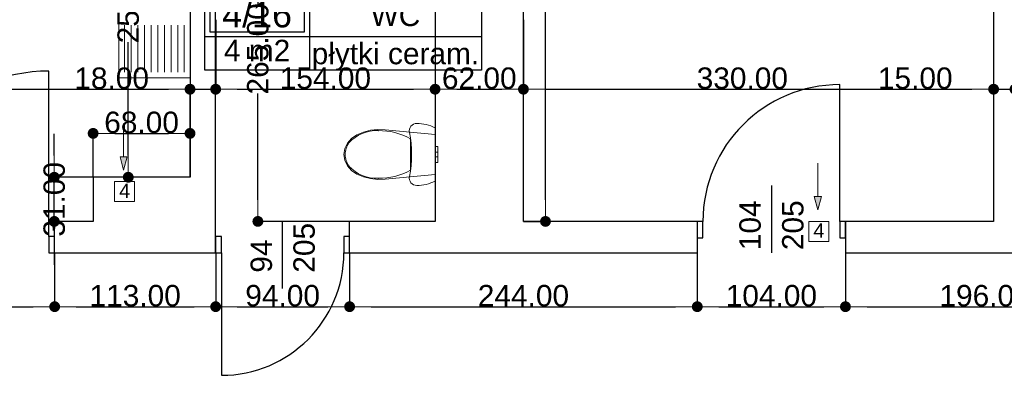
# Model space of a CAD drawing. Header units: millimetres. Extents: x -175445 to -20415, y -559200 to 231527.
# Tile 102 of 256: x -114583 to -107673, y -161121 to -158625. Entities that reach past the tile are written whole.
import ezdxf
from ezdxf.enums import TextEntityAlignment as Align

# ---------------------------------------------------------------- set-up
doc = ezdxf.new("R2010")
doc.units = ezdxf.units.MM
doc.header["$MEASUREMENT"] = 0
for name, color, linetype in [('Drzwi', 7, 'Continuous'), ('Linia', 7, 'Continuous'), ('Obiekt', 7, 'Continuous'), ('Strefa', 7, 'Continuous'), ('Słup', 7, 'Continuous'), ('Tekst', 7, 'Continuous'), ('Wymiary', 63, 'Continuous'), ('Ściana', 7, 'Continuous')]:
    doc.layers.add(name, color=color, linetype=linetype)
doc.styles.add('Arial', font='txt')
doc.dimstyles.new('GENERATED_STYLE__1', dxfattribs={"dimtxt": 150, "dimasz": 152, "dimexe": 0.18, "dimexo": 0, "dimgap": 0.09, "dimtad": 1, "dimtih": 1, "dimtoh": 1, "dimlfac": 0.1, "dimzin": 0, "dimdsep": 46, "dimtxsty": 'Arial', "dimblk": 'ARROWHEAD_11', "dimblk1": 'ARROWHEAD_11', "dimblk2": 'ARROWHEAD_11', "dimcen": 0.09, "dimclrd": 114, "dimclre": 114, "dimclrt": 114, "dimazin": 0, "dimtfac": 1, "dimtdec": 4, "dimtmove": 0, "dimatfit": 3, "dimfxl": 1, "dimtolj": 1, "dimtzin": 0, "dimarcsym": 0})
doc.dimstyles.new('GENERATED_STYLE__2', dxfattribs={"dimtxt": 150, "dimasz": 152, "dimexe": 0.18, "dimexo": 0, "dimgap": 0.09, "dimtad": 1, "dimlfac": 0.1, "dimzin": 0, "dimdsep": 46, "dimtxsty": 'Arial', "dimblk": 'ARROWHEAD_11', "dimblk1": 'ARROWHEAD_11', "dimblk2": 'ARROWHEAD_11', "dimcen": 0.09, "dimclrd": 114, "dimclre": 114, "dimclrt": 114, "dimazin": 0, "dimtfac": 1, "dimtdec": 4, "dimtmove": 0, "dimatfit": 3, "dimfxl": 1, "dimtolj": 1, "dimtzin": 0, "dimarcsym": 0})

# ---------------------------------------------------------------- blocks, each defined once
blk = doc.blocks.new('WC_4_16_16', base_point=(-112550.3, 36626.5))
at = {"layer": 'Strefa'}
for p, q in [((-113284.3, 36909.3), (-111342.1, 36909.3)), ((-113284.3, 36390.8), (-113284.3, 36909.3)), ((-112550.3, 36909.3), (-112550.3, 36390.8)), ((-111342.1, 36909.3), (-111342.1, 36390.8)), ((-113247.6, 36883.4), (-112587, 36883.4)), ((-113247.6, 36657.1), (-113247.6, 36883.4)), ((-112587, 36883.4), (-112587, 36657.1)), ((-113284.3, 36626.5), (-111342.1, 36626.5)), ((-112587, 36657.1), (-113247.6, 36657.1)), ((-111342.1, 36390.8), (-113284.3, 36390.8))]:
    blk.add_line(p, q, dxfattribs=at)
at = {"layer": 'Strefa', "style": 'Arial'}
for tag, height, p in [('ROOM_NUMBER', 180, (-112917.3, 36781.4)), ('ROOM_NAME', 150, (-111946.2, 36775.3)), ('ROOM_CALC_AREA', 150, (-112917.3, 36529)), ('floor_f', 150, (-111946.2, 36507.4))]:
    blk.add_attdef(tag, text='', height=height, dxfattribs=at).set_placement(p, align=Align.MIDDLE_CENTER)
blk = doc.blocks.new('ARROWHEAD_11')
at = {"color": 0, "linetype": 'Continuous', "lineweight": 0}
blk.add_line((0, 0), (-1, 0), dxfattribs=at)
at = {"color": 0, "linetype": 'Continuous', "lineweight": 0, "const_width": 0.25, "flags": 128}
blk.add_lwpolyline([(-0.125, 0, 1), (0.125, 0, 1)], format="xyb", close=True, dxfattribs=at)
blk = doc.blocks.new('*D1180')
at = {"layer": 'Defpoints', "color": 0}
for p in [(-115578, -160260.6), (-114338, -160260.6), (-114338, -160639.1)]:
    blk.add_point(p, dxfattribs=at)
at = {"layer": 'Wymiary', "color": 114, "lineweight": -2}
for p, q in [((-115578, -160260.6), (-115578, -160639.3)), ((-114338, -160260.6), (-114338, -160639.3)), ((-115426, -160639.1), (-114490, -160639.1))]:
    blk.add_line(p, q, dxfattribs=at)
at = {"layer": 'Wymiary', "color": 114, "lineweight": -2, "xscale": 152, "yscale": 152, "zscale": 152, "rotation": 180}
blk.add_blockref('ARROWHEAD_11', (-115578, -160639.1), dxfattribs=at)
at = {"layer": 'Wymiary', "color": 114, "lineweight": -2, "xscale": 152, "yscale": 152, "zscale": 152}
blk.add_blockref('ARROWHEAD_11', (-114338, -160639.1), dxfattribs=at)
at = {"layer": 'Wymiary', "color": 114, "lineweight": 13, "insert": (-114958, -160562.5), "char_height": 150, "attachment_point": 5, "style": 'Arial'}
blk.add_mtext('\\A1;124.00', dxfattribs=at)
blk = doc.blocks.new('*D1181')
at = {"layer": 'Defpoints', "color": 0}
for p in [(-114338, -160260.6), (-113208, -160260.6), (-113208, -160639.1)]:
    blk.add_point(p, dxfattribs=at)
at = {"layer": 'Wymiary', "color": 114, "lineweight": -2}
for p, q in [((-114338, -160260.6), (-114338, -160639.3)), ((-113208, -160260.6), (-113208, -160639.3)), ((-114186, -160639.1), (-113360, -160639.1))]:
    blk.add_line(p, q, dxfattribs=at)
at = {"layer": 'Wymiary', "color": 114, "lineweight": -2, "xscale": 152, "yscale": 152, "zscale": 152, "rotation": 180}
blk.add_blockref('ARROWHEAD_11', (-114338, -160639.1), dxfattribs=at)
at = {"layer": 'Wymiary', "color": 114, "lineweight": -2, "xscale": 152, "yscale": 152, "zscale": 152}
blk.add_blockref('ARROWHEAD_11', (-113208, -160639.1), dxfattribs=at)
at = {"layer": 'Wymiary', "color": 114, "lineweight": 13, "insert": (-113773, -160562.4), "char_height": 150, "attachment_point": 5, "style": 'Arial'}
blk.add_mtext('\\A1;113.00', dxfattribs=at)
blk = doc.blocks.new('*D1182')
at = {"layer": 'Defpoints', "color": 0}
for p in [(-113208, -160260.6), (-112268, -160260.6), (-112268, -160639.1)]:
    blk.add_point(p, dxfattribs=at)
at = {"layer": 'Wymiary', "color": 114, "lineweight": -2}
for p, q in [((-113208, -160260.6), (-113208, -160639.3)), ((-112268, -160260.6), (-112268, -160639.3)), ((-113056, -160639.1), (-112420, -160639.1))]:
    blk.add_line(p, q, dxfattribs=at)
at = {"layer": 'Wymiary', "color": 114, "lineweight": -2, "xscale": 152, "yscale": 152, "zscale": 152, "rotation": 180}
blk.add_blockref('ARROWHEAD_11', (-113208, -160639.1), dxfattribs=at)
at = {"layer": 'Wymiary', "color": 114, "lineweight": -2, "xscale": 152, "yscale": 152, "zscale": 152}
blk.add_blockref('ARROWHEAD_11', (-112268, -160639.1), dxfattribs=at)
at = {"layer": 'Wymiary', "color": 114, "lineweight": 13, "insert": (-112738, -160562.5), "char_height": 150, "attachment_point": 5, "style": 'Arial'}
blk.add_mtext('\\A1;94.00', dxfattribs=at)
blk = doc.blocks.new('*D1183')
at = {"layer": 'Defpoints', "color": 0}
for p in [(-112268, -160260.6), (-109828, -160260.6), (-109828, -160639.1)]:
    blk.add_point(p, dxfattribs=at)
at = {"layer": 'Wymiary', "color": 114, "lineweight": -2}
for p, q in [((-112268, -160260.6), (-112268, -160639.3)), ((-109828, -160260.6), (-109828, -160639.3)), ((-112116, -160639.1), (-109980, -160639.1))]:
    blk.add_line(p, q, dxfattribs=at)
at = {"layer": 'Wymiary', "color": 114, "lineweight": -2, "xscale": 152, "yscale": 152, "zscale": 152, "rotation": 180}
blk.add_blockref('ARROWHEAD_11', (-112268, -160639.1), dxfattribs=at)
at = {"layer": 'Wymiary', "color": 114, "lineweight": -2, "xscale": 152, "yscale": 152, "zscale": 152}
blk.add_blockref('ARROWHEAD_11', (-109828, -160639.1), dxfattribs=at)
at = {"layer": 'Wymiary', "color": 114, "lineweight": 13, "insert": (-111048, -160562.5), "char_height": 150, "attachment_point": 5, "style": 'Arial'}
blk.add_mtext('\\A1;244.00', dxfattribs=at)
blk = doc.blocks.new('*D1184')
at = {"layer": 'Defpoints', "color": 0}
for p in [(-109828, -160260.6), (-108788, -160260.6), (-108788, -160639.1)]:
    blk.add_point(p, dxfattribs=at)
at = {"layer": 'Wymiary', "color": 114, "lineweight": -2}
for p, q in [((-109828, -160260.6), (-109828, -160639.3)), ((-108788, -160260.6), (-108788, -160639.3)), ((-109676, -160639.1), (-108940, -160639.1))]:
    blk.add_line(p, q, dxfattribs=at)
at = {"layer": 'Wymiary', "color": 114, "lineweight": -2, "xscale": 152, "yscale": 152, "zscale": 152, "rotation": 180}
blk.add_blockref('ARROWHEAD_11', (-109828, -160639.1), dxfattribs=at)
at = {"layer": 'Wymiary', "color": 114, "lineweight": -2, "xscale": 152, "yscale": 152, "zscale": 152}
blk.add_blockref('ARROWHEAD_11', (-108788, -160639.1), dxfattribs=at)
at = {"layer": 'Wymiary', "color": 114, "lineweight": 13, "insert": (-109308, -160562.5), "char_height": 150, "attachment_point": 5, "style": 'Arial'}
blk.add_mtext('\\A1;104.00', dxfattribs=at)
blk = doc.blocks.new('*D1185')
at = {"layer": 'Defpoints', "color": 0}
for p in [(-108788, -160260.6), (-106828, -160260.6), (-106828, -160639.1)]:
    blk.add_point(p, dxfattribs=at)
at = {"layer": 'Wymiary', "color": 114, "lineweight": -2}
for p, q in [((-108788, -160260.6), (-108788, -160639.3)), ((-106828, -160260.6), (-106828, -160639.3)), ((-108636, -160639.1), (-106980, -160639.1))]:
    blk.add_line(p, q, dxfattribs=at)
at = {"layer": 'Wymiary', "color": 114, "lineweight": -2, "xscale": 152, "yscale": 152, "zscale": 152, "rotation": 180}
blk.add_blockref('ARROWHEAD_11', (-108788, -160639.1), dxfattribs=at)
at = {"layer": 'Wymiary', "color": 114, "lineweight": -2, "xscale": 152, "yscale": 152, "zscale": 152}
blk.add_blockref('ARROWHEAD_11', (-106828, -160639.1), dxfattribs=at)
at = {"layer": 'Wymiary', "color": 114, "lineweight": 13, "insert": (-107808, -160562.5), "char_height": 150, "attachment_point": 5, "style": 'Arial'}
blk.add_mtext('\\A1;196.00', dxfattribs=at)
blk = doc.blocks.new('*D1297')
at = {"layer": 'Defpoints', "color": 0}
for p in [(-114340.6, -159730.6), (-114068, -159730.6), (-114068, -160040.6)]:
    blk.add_point(p, dxfattribs=at)
at = {"layer": 'Wymiary', "color": 114, "lineweight": -2}
for p, q in [((-114340.6, -159578.6), (-114340.6, -159426.6)), ((-114068, -159730.6), (-114340.7, -159730.6)), ((-114340.6, -160040.6), (-114340.6, -159730.6)), ((-114068, -160040.6), (-114340.7, -160040.6)), ((-114340.6, -160192.6), (-114340.6, -160344.6))]:
    blk.add_line(p, q, dxfattribs=at)
at = {"layer": 'Wymiary', "color": 114, "lineweight": -2, "xscale": 152, "yscale": 152, "zscale": 152}
for p, rotation in [((-114340.6, -159730.6), 270), ((-114340.6, -160040.6), 90)]:
    blk.add_blockref('ARROWHEAD_11', p, dxfattribs=dict(at, rotation=rotation))
at = {"layer": 'Wymiary', "color": 114, "lineweight": 13, "insert": (-114340.6, -159885.6), "char_height": 150, "attachment_point": 5, "rotation": 90, "style": 'Arial'}
blk.add_mtext('\\A1;31.00', dxfattribs=at)
blk = doc.blocks.new('*D1298')
at = {"layer": 'Defpoints', "color": 0}
for p in [(-113388, -159422.7), (-114068, -159730.6), (-113388, -159730.6)]:
    blk.add_point(p, dxfattribs=at)
at = {"layer": 'Wymiary', "color": 114, "lineweight": -2}
for p, q in [((-114068, -159730.6), (-114068, -159422.6)), ((-113916, -159422.7), (-113540, -159422.7)), ((-113388, -159730.6), (-113388, -159422.6))]:
    blk.add_line(p, q, dxfattribs=at)
at = {"layer": 'Wymiary', "color": 114, "lineweight": -2, "xscale": 152, "yscale": 152, "zscale": 152, "rotation": 180}
blk.add_blockref('ARROWHEAD_11', (-114068, -159422.7), dxfattribs=at)
at = {"layer": 'Wymiary', "color": 114, "lineweight": -2, "xscale": 152, "yscale": 152, "zscale": 152}
blk.add_blockref('ARROWHEAD_11', (-113388, -159422.7), dxfattribs=at)
at = {"layer": 'Wymiary', "color": 114, "lineweight": 13, "insert": (-113728, -159346.1), "char_height": 150, "attachment_point": 5, "style": 'Arial'}
blk.add_mtext('\\A1;68.00', dxfattribs=at)
blk = doc.blocks.new('*D1301')
at = {"layer": 'Defpoints', "color": 0}
for p in [(-112911.7, -157390.6), (-111848, -157390.6), (-111668, -160040.6)]:
    blk.add_point(p, dxfattribs=at)
at = {"layer": 'Wymiary', "color": 114, "lineweight": -2}
for p, q in [((-111848, -157390.6), (-112911.8, -157390.6)), ((-112911.7, -157542.6), (-112911.7, -158517)), ((-112911.7, -159888.6), (-112911.7, -159141.9)), ((-111668, -160040.6), (-112911.8, -160040.6))]:
    blk.add_line(p, q, dxfattribs=at)
at = {"layer": 'Wymiary', "color": 114, "lineweight": -2, "xscale": 152, "yscale": 152, "zscale": 152}
for p, rotation in [((-112911.7, -157390.6), 90), ((-112911.7, -160040.6), 270)]:
    blk.add_blockref('ARROWHEAD_11', p, dxfattribs=dict(at, rotation=rotation))
at = {"layer": 'Wymiary', "color": 114, "lineweight": 13, "insert": (-112911.7, -158829.5), "char_height": 150, "attachment_point": 5, "rotation": 90, "style": 'Arial'}
blk.add_mtext('\\A1;265.00', dxfattribs=at)
blk = doc.blocks.new('*D1305')
at = {"layer": 'Defpoints', "color": 0}
for p in [(-111048, -154863.7), (-110893.2, -154863.7), (-111048, -160040.6)]:
    blk.add_point(p, dxfattribs=at)
at = {"layer": 'Wymiary', "color": 114, "lineweight": -2}
for p, q in [((-111048, -154863.7), (-110893.1, -154863.7)), ((-110893.2, -155015.7), (-110893.2, -157286.2)), ((-110893.2, -159888.6), (-110893.2, -157618.1)), ((-111048, -160040.6), (-110893.1, -160040.6))]:
    blk.add_line(p, q, dxfattribs=at)
at = {"layer": 'Wymiary', "color": 114, "lineweight": -2, "xscale": 152, "yscale": 152, "zscale": 152}
for p, rotation in [((-110893.2, -154863.7), 90), ((-110893.2, -160040.6), 270)]:
    blk.add_blockref('ARROWHEAD_11', p, dxfattribs=dict(at, rotation=rotation))
at = {"layer": 'Wymiary', "color": 114, "lineweight": 13, "insert": (-110893.2, -157452.2), "char_height": 150, "attachment_point": 5, "rotation": 90, "style": 'Arial'}
blk.add_mtext('\\A1;518', dxfattribs=at)
blk = doc.blocks.new('*D1327')
at = {"layer": 'Defpoints', "color": 0}
for p in [(-113388, -159112.8), (-118258, -159690.6), (-113388, -159730.6)]:
    blk.add_point(p, dxfattribs=at)
at = {"layer": 'Wymiary', "color": 114, "lineweight": -2}
for p, q in [((-118258, -159690.6), (-118258, -159112.7)), ((-118106, -159112.8), (-113540, -159112.8)), ((-113388, -159730.6), (-113388, -159112.7))]:
    blk.add_line(p, q, dxfattribs=at)
at = {"layer": 'Wymiary', "color": 114, "lineweight": -2, "xscale": 152, "yscale": 152, "zscale": 152, "rotation": 180}
blk.add_blockref('ARROWHEAD_11', (-118258, -159112.8), dxfattribs=at)
at = {"layer": 'Wymiary', "color": 114, "lineweight": -2, "xscale": 152, "yscale": 152, "zscale": 152}
blk.add_blockref('ARROWHEAD_11', (-113388, -159112.8), dxfattribs=at)
at = {"layer": 'Wymiary', "color": 114, "lineweight": 13, "insert": (-115936.8, -159036.2), "char_height": 150, "attachment_point": 5, "style": 'Arial'}
blk.add_mtext('\\A1;487.00', dxfattribs=at)
blk = doc.blocks.new('*D1328')
at = {"layer": 'Defpoints', "color": 0}
for p in [(-113208, -158625.6), (-113208, -159112.8), (-113388, -159730.6)]:
    blk.add_point(p, dxfattribs=at)
at = {"layer": 'Wymiary', "color": 114, "lineweight": -2}
for p, q in [((-113208, -158625.6), (-113208, -159113)), ((-114183.7, -159112.8), (-113692, -159112.8)), ((-113692, -159112.8), (-113540, -159112.8)), ((-113388, -159730.6), (-113388, -159112.7)), ((-113388, -159112.8), (-113208, -159112.8)), ((-113056, -159112.8), (-112904, -159112.8))]:
    blk.add_line(p, q, dxfattribs=at)
at = {"layer": 'Wymiary', "color": 114, "lineweight": -2, "xscale": 152, "yscale": 152, "zscale": 152}
blk.add_blockref('ARROWHEAD_11', (-113388, -159112.8), dxfattribs=at)
at = {"layer": 'Wymiary', "color": 114, "lineweight": -2, "xscale": 152, "yscale": 152, "zscale": 152, "rotation": 180}
blk.add_blockref('ARROWHEAD_11', (-113208, -159112.8), dxfattribs=at)
at = {"layer": 'Wymiary', "color": 114, "lineweight": 13, "insert": (-113937.9, -159036.2), "char_height": 150, "attachment_point": 5, "style": 'Arial'}
blk.add_mtext('\\A1;18.00', dxfattribs=at)
blk = doc.blocks.new('*D1329')
at = {"layer": 'Defpoints', "color": 0}
for p in [(-113208, -158625.6), (-111668, -158625.6), (-111668, -159112.8)]:
    blk.add_point(p, dxfattribs=at)
at = {"layer": 'Wymiary', "color": 114, "lineweight": -2}
for p, q in [((-113208, -158625.6), (-113208, -159113)), ((-111668, -158625.6), (-111668, -159113)), ((-113056, -159112.8), (-111820, -159112.8))]:
    blk.add_line(p, q, dxfattribs=at)
at = {"layer": 'Wymiary', "color": 114, "lineweight": -2, "xscale": 152, "yscale": 152, "zscale": 152, "rotation": 180}
blk.add_blockref('ARROWHEAD_11', (-113208, -159112.8), dxfattribs=at)
at = {"layer": 'Wymiary', "color": 114, "lineweight": -2, "xscale": 152, "yscale": 152, "zscale": 152}
blk.add_blockref('ARROWHEAD_11', (-111668, -159112.8), dxfattribs=at)
at = {"layer": 'Wymiary', "color": 114, "lineweight": 13, "insert": (-112438, -159036.2), "char_height": 150, "attachment_point": 5, "style": 'Arial'}
blk.add_mtext('\\A1;154.00', dxfattribs=at)
blk = doc.blocks.new('*D1330')
at = {"layer": 'Defpoints', "color": 0}
for p in [(-111668, -158625.6), (-111048, -158625.6), (-111048, -159112.8)]:
    blk.add_point(p, dxfattribs=at)
at = {"layer": 'Wymiary', "color": 114, "lineweight": -2}
for p, q in [((-111668, -158625.6), (-111668, -159113)), ((-111048, -158625.6), (-111048, -159113)), ((-111516, -159112.8), (-111200, -159112.8))]:
    blk.add_line(p, q, dxfattribs=at)
at = {"layer": 'Wymiary', "color": 114, "lineweight": -2, "xscale": 152, "yscale": 152, "zscale": 152, "rotation": 180}
blk.add_blockref('ARROWHEAD_11', (-111668, -159112.8), dxfattribs=at)
at = {"layer": 'Wymiary', "color": 114, "lineweight": -2, "xscale": 152, "yscale": 152, "zscale": 152}
blk.add_blockref('ARROWHEAD_11', (-111048, -159112.8), dxfattribs=at)
at = {"layer": 'Wymiary', "color": 114, "lineweight": 13, "insert": (-111358, -159036.2), "char_height": 150, "attachment_point": 5, "style": 'Arial'}
blk.add_mtext('\\A1;62.00', dxfattribs=at)
blk = doc.blocks.new('*D1331')
at = {"layer": 'Defpoints', "color": 0}
for p in [(-107748, -157795.4), (-111048, -158625.6), (-107748, -159112.8)]:
    blk.add_point(p, dxfattribs=at)
at = {"layer": 'Wymiary', "color": 114, "lineweight": -2}
for p, q in [((-107748, -157795.4), (-107748, -159113)), ((-111048, -158625.6), (-111048, -159113)), ((-110896, -159112.8), (-107900, -159112.8))]:
    blk.add_line(p, q, dxfattribs=at)
at = {"layer": 'Wymiary', "color": 114, "lineweight": -2, "xscale": 152, "yscale": 152, "zscale": 152, "rotation": 180}
blk.add_blockref('ARROWHEAD_11', (-111048, -159112.8), dxfattribs=at)
at = {"layer": 'Wymiary', "color": 114, "lineweight": -2, "xscale": 152, "yscale": 152, "zscale": 152}
blk.add_blockref('ARROWHEAD_11', (-107748, -159112.8), dxfattribs=at)
at = {"layer": 'Wymiary', "color": 114, "lineweight": 13, "insert": (-109511.8, -159036.1), "char_height": 150, "attachment_point": 5, "style": 'Arial'}
blk.add_mtext('\\A1;330.00', dxfattribs=at)
blk = doc.blocks.new('*D1332')
at = {"layer": 'Defpoints', "color": 0}
for p in [(-107748, -157795.4), (-107598, -157795.4), (-107598, -159112.8)]:
    blk.add_point(p, dxfattribs=at)
at = {"layer": 'Wymiary', "color": 114, "lineweight": -2}
for p, q in [((-107748, -157795.4), (-107748, -159113)), ((-107598, -157795.4), (-107598, -159113)), ((-108543.7, -159112.8), (-108052, -159112.8)), ((-108052, -159112.8), (-107900, -159112.8)), ((-107748, -159112.8), (-107598, -159112.8)), ((-107446, -159112.8), (-107294, -159112.8))]:
    blk.add_line(p, q, dxfattribs=at)
at = {"layer": 'Wymiary', "color": 114, "lineweight": -2, "xscale": 152, "yscale": 152, "zscale": 152}
blk.add_blockref('ARROWHEAD_11', (-107748, -159112.8), dxfattribs=at)
at = {"layer": 'Wymiary', "color": 114, "lineweight": -2, "xscale": 152, "yscale": 152, "zscale": 152, "rotation": 180}
blk.add_blockref('ARROWHEAD_11', (-107598, -159112.8), dxfattribs=at)
at = {"layer": 'Wymiary', "color": 114, "lineweight": 13, "insert": (-108297.9, -159036.2), "char_height": 150, "attachment_point": 5, "style": 'Arial'}
blk.add_mtext('\\A1;15.00', dxfattribs=at)
blk = doc.blocks.new('*D1342')
at = {"layer": 'Defpoints', "color": 0}
for p in [(-113821.4, -157210.6), (-113388, -157210.6), (-113388, -159730.6)]:
    blk.add_point(p, dxfattribs=at)
at = {"layer": 'Wymiary', "color": 114, "lineweight": -2}
for p, q in [((-113388, -157210.6), (-113821.6, -157210.6)), ((-113821.4, -157362.6), (-113821.4, -158158.2)), ((-113821.4, -159578.6), (-113821.4, -158783.1)), ((-113388, -159730.6), (-113821.6, -159730.6))]:
    blk.add_line(p, q, dxfattribs=at)
at = {"layer": 'Wymiary', "color": 114, "lineweight": -2, "xscale": 152, "yscale": 152, "zscale": 152}
for p, rotation in [((-113821.4, -157210.6), 90), ((-113821.4, -159730.6), 270)]:
    blk.add_blockref('ARROWHEAD_11', p, dxfattribs=dict(at, rotation=rotation))
at = {"layer": 'Wymiary', "color": 114, "lineweight": 13, "insert": (-113821.4, -158470.6), "char_height": 150, "attachment_point": 5, "rotation": 90, "style": 'Arial'}
blk.add_mtext('\\A1;252.00', dxfattribs=at)

msp = doc.modelspace()

# ---------------------------------------------------------------- hatches: boundary and pattern name
at = {"layer": 'Linia', "linetype": 'Continuous', "lineweight": 13}
for points in [[(-113854.156, -159680.611), (-113829.156, -159587.309), (-113879.156, -159587.309)], [(-108982.003, -159960.001), (-108957.003, -159866.7), (-109007.003, -159866.7)]]:
    msp.add_hatch(color=256, dxfattribs=at).paths.add_polyline_path(points)

# ---------------------------------------------------------------- linework, layer by layer
at = {"layer": 'Drzwi'}
for p, q in [((-114378.019, -160145.636), (-114378.019, -158985.636)), ((-108828.019, -160040.636), (-108828.019, -159080.636)), ((-109788.019, -160040.636), (-109828.019, -160040.636)), ((-109828.019, -160040.636), (-109828.019, -160155.636)), ((-109828.019, -160040.636), (-109828.019, -160155.636)), ((-109788.019, -160155.636), (-109788.019, -160040.636)), ((-108788.019, -160040.636), (-108828.019, -160040.636)), ((-108828.019, -160040.636), (-108828.019, -160155.636)), ((-108788.019, -160155.636), (-108788.019, -160040.636)), ((-108788.019, -160040.636), (-108788.019, -160155.636)), ((-114338.019, -160145.636), (-114378.019, -160145.636)), ((-114378.019, -160145.636), (-114378.019, -160260.636)), ((-114338.019, -160260.636), (-114338.019, -160145.636)), ((-114338.019, -160260.636), (-114338.019, -160145.636)), ((-113168.019, -160145.636), (-113208.019, -160145.636)), ((-113208.019, -160145.636), (-113208.019, -160260.636)), ((-113208.019, -160260.636), (-113208.019, -160145.636)), ((-113168.019, -160260.636), (-113168.019, -160145.636)), ((-112268.019, -160145.636), (-112308.019, -160145.636)), ((-112308.019, -160145.636), (-112308.019, -160260.636)), ((-112268.019, -160260.636), (-112268.019, -160145.636)), ((-112268.019, -160260.636), (-112268.019, -160145.636)), ((-109828.019, -160155.636), (-109788.019, -160155.636)), ((-108828.019, -160155.636), (-108788.019, -160155.636)), ((-114378.019, -160260.636), (-114338.019, -160260.636)), ((-113208.019, -160260.636), (-113168.019, -160260.636)), ((-113168.019, -160260.636), (-113168.019, -161120.636)), ((-112308.019, -160260.636), (-112268.019, -160260.636))]:
    msp.add_line(p, q, dxfattribs=at)
for centre, radius, start, end in [((-114378.019, -160145.636), 1160, 90, 180), ((-108828.019, -160040.636), 960, 90, 180), ((-113168.019, -160260.636), 860, 270, 0)]:
    msp.add_arc(centre, radius, start, end, dxfattribs=at)
at = {"layer": 'Linia', "lineweight": 13}
for p, q in [((-113854.156, -159352.918), (-113854.156, -159587.309)), ((-113854.156, -159680.611), (-113879.156, -159587.309)), ((-113879.156, -159587.309), (-113829.156, -159587.309)), ((-113854.156, -159680.611), (-113829.156, -159587.309)), ((-108982.003, -159632.309), (-108982.003, -159866.7)), ((-113917.49, -159901.246), (-113917.49, -159761.246)), ((-113917.49, -159761.246), (-113777.49, -159761.246)), ((-113777.49, -159761.246), (-113777.49, -159901.246)), ((-113777.49, -159901.246), (-113917.49, -159901.246)), ((-108982.003, -159960.001), (-109007.003, -159866.7)), ((-109007.003, -159866.7), (-108957.003, -159866.7)), ((-108982.003, -159960.001), (-108957.003, -159866.7)), ((-109045.336, -160180.636), (-109045.336, -160040.636)), ((-109045.336, -160040.636), (-108905.336, -160040.636)), ((-108905.336, -160040.636), (-108905.336, -160180.636)), ((-108905.336, -160180.636), (-109045.336, -160180.636))]:
    msp.add_line(p, q, dxfattribs=at)
at = {"layer": 'Obiekt', "lineweight": 5}
for p, q in [((-113388.019, -158183.973), (-113388.019, -159033.973)), ((-113888.019, -159033.973), (-113888.019, -158608.973)), ((-113848.019, -158663.973), (-113848.019, -158993.973)), ((-113801.352, -158663.973), (-113801.352, -158993.973)), ((-113754.685, -158663.973), (-113754.685, -158993.973)), ((-113708.019, -158663.973), (-113708.019, -158993.973)), ((-113661.352, -158663.973), (-113661.352, -158993.973)), ((-113614.685, -158663.973), (-113614.685, -158993.973)), ((-113568.019, -158663.973), (-113568.019, -158993.973)), ((-113521.352, -158663.973), (-113521.352, -158993.973)), ((-113474.685, -158663.973), (-113474.685, -158993.973)), ((-113428.019, -158663.973), (-113428.019, -158993.973)), ((-113388.019, -159033.973), (-113888.019, -159033.973)), ((-111808.03, -159354.525), (-111796.495, -159353.242)), ((-111796.495, -159353.242), (-111779.84, -159353.731)), ((-111779.84, -159353.731), (-111763.242, -159355.196)), ((-112218.129, -159432.745), (-112171.191, -159413.724)), ((-112171.191, -159413.724), (-112121.444, -159401.319)), ((-112121.444, -159401.319), (-112070.098, -159395.831)), ((-112070.098, -159395.831), (-112018.402, -159397.394)), ((-112018.402, -159397.394), (-111668.019, -159429.768)), ((-111849.009, -159404.681), (-111847.485, -159393.173)), ((-111847.969, -159416.243), (-111849.009, -159404.681)), ((-111841.187, -159454.527), (-111847.969, -159416.243)), ((-111847.485, -159393.173), (-111843.472, -159382.28)), ((-111843.472, -159382.28), (-111837.165, -159372.535)), ((-111837.165, -159372.535), (-111828.873, -159364.413)), ((-111828.873, -159364.413), (-111819.001, -159358.31)), ((-111819.001, -159358.31), (-111808.03, -159354.525)), ((-111763.242, -159355.196), (-111746.758, -159357.633)), ((-111746.758, -159357.633), (-111730.446, -159361.032)), ((-111730.446, -159361.032), (-111714.361, -159365.382)), ((-111714.361, -159365.382), (-111698.558, -159370.669)), ((-111698.558, -159370.669), (-111683.093, -159376.873)), ((-111683.093, -159376.873), (-111668.019, -159383.974)), ((-111668.019, -159383.974), (-111668.019, -159757.511)), ((-112301.802, -159529.694), (-112283.843, -159491.386)), ((-112283.843, -159491.386), (-112255.324, -159458.343)), ((-112272.569, -159489.667), (-112272.568, -159489.666)), ((-112255.324, -159458.343), (-112218.129, -159432.745)), ((-111836.331, -159493.103), (-111841.187, -159454.527)), ((-111841.062, -159461.801), (-111841.062, -159570.743)), ((-111668.019, -159429.768), (-111668.019, -159711.717)), ((-112308.019, -159570.743), (-112301.802, -159529.694)), ((-111833.412, -159531.874), (-111836.331, -159493.103)), ((-111832.439, -159570.743), (-111833.412, -159531.874)), ((-111668.019, -159530.438), (-111668.019, -159513.743)), ((-111668.019, -159513.743), (-111648.019, -159513.743)), ((-111668.019, -159554.743), (-111668.019, -159530.438)), ((-111668.019, -159559.429), (-111668.019, -159554.743)), ((-111668.019, -159554.743), (-111648.019, -159554.743)), ((-111668.019, -159570.743), (-111668.019, -159559.429)), ((-111648.019, -159530.438), (-111648.019, -159513.743)), ((-111648.019, -159554.743), (-111648.019, -159530.438)), ((-111648.019, -159559.429), (-111648.019, -159554.743)), ((-111648.019, -159570.743), (-111648.019, -159559.429)), ((-112301.802, -159611.791), (-112308.019, -159570.743)), ((-112283.843, -159650.1), (-112301.802, -159611.791)), ((-112299.38, -159570.742), (-112299.38, -159570.743)), ((-111841.062, -159570.743), (-111841.062, -159679.684)), ((-111836.331, -159648.382), (-111833.412, -159609.611)), ((-111833.412, -159609.611), (-111832.439, -159570.743)), ((-111668.019, -159582.056), (-111668.019, -159570.743)), ((-111668.019, -159586.743), (-111668.019, -159582.056)), ((-111668.019, -159586.743), (-111648.019, -159586.743)), ((-111668.019, -159611.048), (-111668.019, -159586.743)), ((-111668.019, -159627.743), (-111668.019, -159611.048)), ((-111668.019, -159627.743), (-111648.019, -159627.743)), ((-111648.019, -159582.056), (-111648.019, -159570.743)), ((-111648.019, -159586.743), (-111648.019, -159582.056)), ((-111648.019, -159611.048), (-111648.019, -159586.743)), ((-111648.019, -159627.743), (-111648.019, -159611.048)), ((-112255.324, -159683.142), (-112283.843, -159650.1)), ((-112218.129, -159708.74), (-112255.324, -159683.142)), ((-111847.969, -159725.242), (-111841.187, -159686.958)), ((-111841.187, -159686.958), (-111836.331, -159648.382)), ((-112171.191, -159727.761), (-112218.129, -159708.74)), ((-112121.444, -159740.166), (-112171.191, -159727.761)), ((-112070.098, -159745.654), (-112121.444, -159740.166)), ((-112018.402, -159744.091), (-112070.098, -159745.654)), ((-111668.019, -159711.717), (-112018.402, -159744.091)), ((-111849.009, -159736.804), (-111847.969, -159725.242)), ((-111847.485, -159748.312), (-111849.009, -159736.804)), ((-111843.472, -159759.205), (-111847.485, -159748.312)), ((-111837.165, -159768.95), (-111843.472, -159759.205)), ((-111828.873, -159777.072), (-111837.165, -159768.95)), ((-111683.093, -159764.612), (-111698.558, -159770.816)), ((-111668.019, -159757.511), (-111683.093, -159764.612)), ((-111819.001, -159783.175), (-111828.873, -159777.072)), ((-111808.03, -159786.96), (-111819.001, -159783.175)), ((-111796.495, -159788.243), (-111808.03, -159786.96)), ((-111779.84, -159787.754), (-111796.495, -159788.243)), ((-111763.242, -159786.289), (-111779.84, -159787.754)), ((-111746.758, -159783.853), (-111763.242, -159786.289)), ((-111730.446, -159780.453), (-111746.758, -159783.853)), ((-111714.361, -159776.103), (-111730.446, -159780.453)), ((-111698.558, -159770.816), (-111714.361, -159776.103))]:
    msp.add_line(p, q, dxfattribs=at)
at = {"layer": 'Obiekt'}
for p, q in [((-109308.019, -159789.258), (-109308.019, -160260.636)), ((-112738.019, -160512.014), (-112738.019, -160040.636))]:
    msp.add_line(p, q, dxfattribs=at)
at = {"layer": 'Obiekt', "lineweight": 5}
for centre, radius, start, end in [((-112080.322, -159660.203), 256.976, 86.8048479, 138.4244984), ((-112055.956, -159828.838), 425.383, 59.6517657, 91.3539306), ((-112160.777, -159571.554), 138.562, 143.7771889, 179.6644065), ((-112160.774, -159569.93), 138.565, 180.3355862, 216.2228038), ((-112080.322, -159481.282), 256.976, 221.5755016, 273.1951521), ((-112055.956, -159312.647), 425.383, 268.6460694, 300.3482343)]:
    msp.add_arc(centre, radius, start, end, dxfattribs=at)
for p in [(-112066.004, -159403.706), (-111841.062, -159461.801), (-112272.568, -159651.819), (-112066.004, -159737.779)]:
    msp.add_point(p, dxfattribs=at)
at = {"layer": 'Słup'}
for p, q in [((-114068.019, -159730.636), (-114068.019, -160040.636)), ((-113388.019, -159730.636), (-114068.019, -159730.636))]:
    msp.add_line(p, q, dxfattribs=at)
at = {"layer": 'Ściana'}
for p, q in [((-114338.019, -160145.636), (-114338.019, -160040.636)), ((-113208.019, -160145.636), (-113208.019, -160040.636)), ((-112268.019, -160145.636), (-112268.019, -160040.636)), ((-109828.019, -160040.636), (-109828.019, -160155.636)), ((-108788.019, -160040.636), (-108788.019, -160155.636)), ((-114338.019, -160260.636), (-114338.019, -160145.636)), ((-113208.019, -160260.636), (-113208.019, -160145.636)), ((-112268.019, -160260.636), (-112268.019, -160145.636)), ((-109828.019, -160155.636), (-109828.019, -160260.636)), ((-108788.019, -160155.636), (-108788.019, -160260.636))]:
    msp.add_line(p, q, dxfattribs=at)
at = {"layer": 'Ściana', "flags": 128}
for points in [[(-107748.019, -155550.189), (-107748.019, -160040.636)], [(-113388.019, -157210.636), (-113388.019, -159730.636)], [(-111048.019, -160040.636), (-111048.019, -157210.636)], [(-113208.019, -160040.636), (-113208.019, -157390.636)], [(-111668.019, -157720.636), (-111668.019, -160040.636)], [(-114068.019, -160040.636), (-114338.019, -160040.636)], [(-111668.019, -160040.636), (-112268.019, -160040.636)], [(-109828.019, -160040.636), (-111048.019, -160040.636)], [(-107748.019, -160040.636), (-108788.019, -160040.636)], [(-114338.019, -160260.636), (-113208.019, -160260.636)], [(-112268.019, -160260.636), (-109828.019, -160260.636)], [(-108788.019, -160260.636), (-106828.019, -160260.636)]]:
    msp.add_lwpolyline(points, dxfattribs=at)

# ---------------------------------------------------------------- block references
at = {"layer": 'Strefa'}
ref = msp.add_blockref('WC_4_16_16', (-112550.297, -158743.465), dxfattribs=at)
ref.add_attrib('ROOM_NAME', 'WC', dxfattribs={"color": 7, "height": 150, "style": 'Arial'}).set_placement((-111946.213, -158594.7), align=Align.MIDDLE_CENTER)
ref.add_attrib('ROOM_NUMBER', '4/16', dxfattribs={"color": 7, "height": 180, "style": 'Arial'}).set_placement((-112917.318, -158588.518), align=Align.MIDDLE_CENTER)
ref.add_attrib('ROOM_CALC_AREA', '4 m2', dxfattribs={"color": 7, "height": 150, "style": 'Arial'}).set_placement((-112917.318, -158840.965), align=Align.MIDDLE_CENTER)
ref.add_attrib('floor_f', 'płytki ceram.', dxfattribs={"color": 7, "height": 150, "style": 'Arial'}).set_placement((-111946.213, -158862.565), align=Align.MIDDLE_CENTER)

# ---------------------------------------------------------------- texts
at = {"layer": 'Obiekt', "char_height": 150, "attachment_point": 7, "rotation": 90, "style": 'Arial'}
for s, insert in [('\\A1;{\\fArial|b0|i0|c238|p38;104}', (-109380.55, -160242.296)), ('\\A1;{\\fArial|b0|i0|c238|p38;205}', (-109080.55, -160242.296)), ('\\A1;{\\fArial|b0|i0|c238|p38;205}', (-112510.55, -160400.462)), ('\\A1;{\\fArial|b0|i0|c238|p38;94}', (-112810.55, -160400.462))]:
    msp.add_mtext(s, dxfattribs=dict(at, insert=insert))
at = {"layer": 'Tekst', "lineweight": 13, "char_height": 100, "attachment_point": 4, "style": 'Arial'}
for insert in [(-113885.433, -159825.531), (-109013.279, -160104.921)]:
    msp.add_mtext('\\A1;{\\fArial|b0|i0|c238|p38;4}', dxfattribs=dict(at, insert=insert))

# ---------------------------------------------------------------- dimensions: what is measured, and where the dimension line sits
at = {"layer": 'Wymiary', "lineweight": 13}
dim = msp.add_linear_dim(base=(-110893.234, -154863.714), p1=(-111048.019, -160040.636), p2=(-111048.019, -154863.714), angle=90, text='518', dimstyle='GENERATED_STYLE__2', dxfattribs=at)
dim.commit()
dim.dimension.update_dxf_attribs({"geometry": '*D1305', "text_midpoint": (-110893.234, -157452.175), "dimtype": 160, "text_rotation": 90})
for base, p1, p2, picture, middle in [((-113821.401, -157210.636), (-113388.019, -159730.636), (-113388.019, -157210.636), '*D1342', (-113821.401, -158470.636)), ((-112911.652, -157390.636), (-111668.019, -160040.636), (-111848.019, -157390.636), '*D1301', (-112911.652, -158829.465)), ((-114340.564, -159730.636), (-114068.019, -160040.636), (-114068.019, -159730.636), '*D1297', (-114340.564, -159885.636))]:
    dim = msp.add_linear_dim(base=base, p1=p1, p2=p2, angle=90, dimstyle='GENERATED_STYLE__2', dxfattribs=at)
    dim.commit()
    dim.dimension.update_dxf_attribs({"geometry": picture, "text_midpoint": middle, "dimtype": 160, "text_rotation": 90})
for base, p1, p2, picture, middle in [((-107748.019, -159112.846), (-111048.019, -158625.636), (-107748.019, -157795.412), '*D1331', (-109511.848, -159112.846)), ((-107598.019, -159112.846), (-107748.019, -157795.412), (-107598.019, -157795.412), '*D1332', (-108297.88, -159112.846)), ((-113208.019, -159112.846), (-113388.019, -159730.636), (-113208.019, -158625.636), '*D1328', (-113937.88, -159112.846)), ((-111668.019, -159112.846), (-113208.019, -158625.636), (-111668.019, -158625.636), '*D1329', (-112438.019, -159112.846)), ((-111048.019, -159112.846), (-111668.019, -158625.636), (-111048.019, -158625.636), '*D1330', (-111358.019, -159112.846)), ((-113388.019, -159112.846), (-118258.019, -159690.636), (-113388.019, -159730.636), '*D1327', (-115936.848, -159112.846)), ((-113388.019, -159422.737), (-114068.019, -159730.636), (-113388.019, -159730.636), '*D1298', (-113728.019, -159422.737)), ((-114338.019, -160639.136), (-115578.019, -160260.636), (-114338.019, -160260.636), '*D1180', (-114958.019, -160639.136)), ((-113208.019, -160639.136), (-114338.019, -160260.636), (-113208.019, -160260.636), '*D1181', (-113773.019, -160639.136)), ((-112268.019, -160639.136), (-113208.019, -160260.636), (-112268.019, -160260.636), '*D1182', (-112738.019, -160639.136)), ((-109828.019, -160639.136), (-112268.019, -160260.636), (-109828.019, -160260.636), '*D1183', (-111048.019, -160639.136)), ((-108788.019, -160639.136), (-109828.019, -160260.636), (-108788.019, -160260.636), '*D1184', (-109308.019, -160639.136)), ((-106828.019, -160639.136), (-108788.019, -160260.636), (-106828.019, -160260.636), '*D1185', (-107808.019, -160639.136))]:
    dim = msp.add_linear_dim(base=base, p1=p1, p2=p2, dimstyle='GENERATED_STYLE__1', dxfattribs=at)
    dim.commit()
    dim.dimension.update_dxf_attribs({"geometry": picture, "text_midpoint": middle, "dimtype": 160})

doc.saveas('drawing.dxf')
